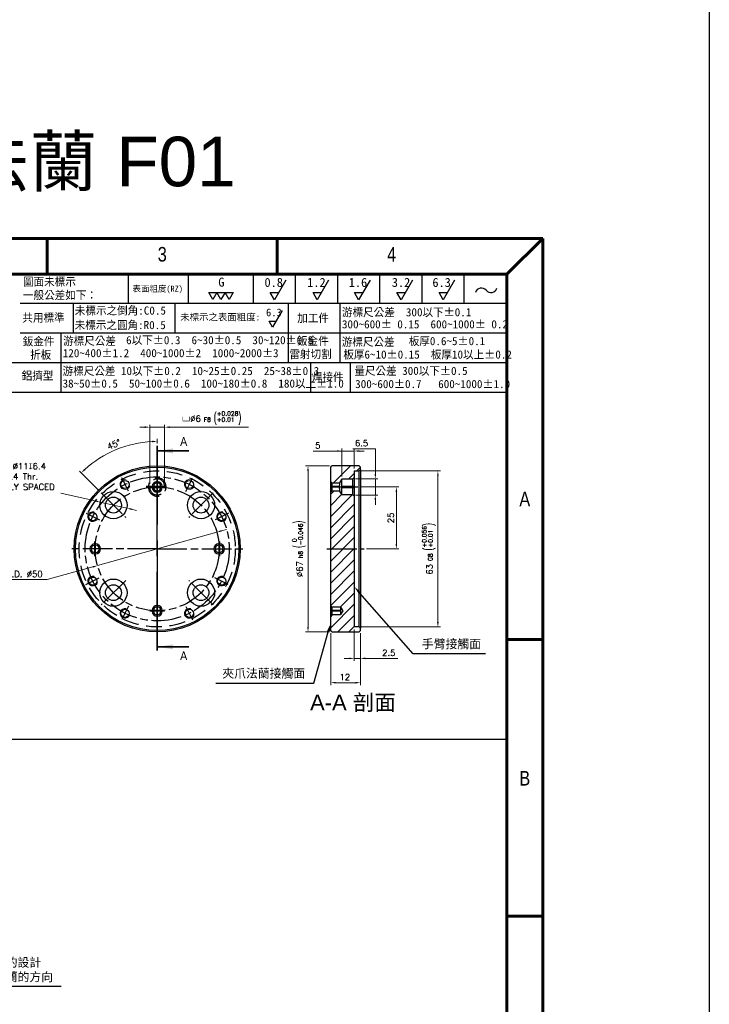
# Model space of a CAD drawing. Header units: millimetres. Extents: x 399 to 6076, y -1991 to 1602.
# Tile 155 of 256: x 4696 to 4975, y -282 to 115. Entities that reach past the tile are written whole.
import ezdxf
from ezdxf.enums import TextEntityAlignment as Align

# ---------------------------------------------------------------- set-up
doc = ezdxf.new("R2010")
doc.units = ezdxf.units.MM
for name, pattern in [('AM_ISO08W050', [18, 12, -1.5, 3, -1.5]), ('AM_ISO08W050x2', [9, 6, -0.75, 1.5, -0.75]), ('CENTER', [50.8, 31.75, -6.35, 6.35, -6.35]), ('HIDDEN', [9.525, 6.35, -3.175]), ('SLD-實線', [0])]:
    doc.linetypes.add(name, pattern=pattern)
doc.layers.add('AM_5', color=3, linetype='Continuous', lineweight=25)
doc.layers.add('AM_7', color=4, linetype='AM_ISO08W050', lineweight=25)
doc.layers.add('BORDER', color=7, linetype='Continuous')
doc.layers.add('圖框', color=7, linetype='SLD-實線')
doc.styles.add('SEACAD_arial_ttf', font='arial.ttf', dxfattribs={"height": 0.2})
doc.styles.add('SLDTEXTSTYLE0', font='GOTHIC.TTF', dxfattribs={"width": 0.913})
doc.styles.get("Standard").update_dxf_attribs({"font": 'arial.ttf'})
doc.styles.add('尺寸標註', font='romans.shx', dxfattribs={"bigfont": 'CHINESET.SHX'})
doc.styles.add('標題欄', font='txt')
doc.dimstyles.new('複本 CNS2-1$0', dxfattribs={"dimtxt": 2.5, "dimasz": 2, "dimexe": 1, "dimexo": 1, "dimgap": 1, "dimtad": 1, "dimtoh": 1, "dimdsep": 46, "dimtxsty": '尺寸標註', "dimcen": 0, "dimclrd": 2, "dimclre": 2, "dimclrt": 3, "dimadec": 0, "dimazin": 2, "dimtp": 0.1, "dimtm": 0.1, "dimtfac": 0.71, "dimtmove": 0, "dimatfit": 0, "dimfxl": 0, "dimlwd": 13, "dimlwe": 13, "dimarcsym": 0})
doc.dimstyles.new('複本 CNS2-1$2', dxfattribs={"dimtxt": 2.5, "dimasz": 2, "dimexe": 1, "dimexo": 1, "dimgap": 1, "dimtad": 1, "dimtoh": 1, "dimdsep": 46, "dimtxsty": '尺寸標註', "dimcen": 0, "dimclrd": 2, "dimclre": 2, "dimclrt": 3, "dimadec": 0, "dimazin": 2, "dimtp": 0.1, "dimtm": 0.1, "dimtfac": 0.71, "dimtmove": 0, "dimatfit": 0, "dimfxl": 0, "dimlwd": 13, "dimlwe": 13, "dimarcsym": 0})
doc.dimstyles.new('複本 CNS2-1$3', dxfattribs={"dimtxt": 2.5, "dimasz": 2, "dimexe": 1, "dimexo": 1, "dimgap": 1, "dimtad": 1, "dimtoh": 1, "dimdsep": 46, "dimtxsty": '尺寸標註', "dimcen": 0, "dimclrd": 2, "dimclre": 2, "dimclrt": 3, "dimadec": 0, "dimazin": 2, "dimtp": 0.1, "dimtm": 0.1, "dimtfac": 0.71, "dimtmove": 0, "dimatfit": 0, "dimfxl": 0, "dimlwd": 13, "dimlwe": 13, "dimarcsym": 0})

# ---------------------------------------------------------------- blocks, each defined once
blk = doc.blocks.new('A4橫')
at = {"layer": 'BORDER', "color": 123, "linetype": 'Continuous', "lineweight": 60, "ltscale": 25.4}
for p, q in [((4924.32, 1453.75), (4731.53, 1453.75)), ((4824.32, 1453.75), (4824.32, 1446.54)), ((4870.72, 1453.75), (4870.72, 1446.54)), ((4924.32, 1453.75), (4917.11, 1446.54)), ((4924.32, 1170.89), (4924.32, 1453.75)), ((4917.11, 1446.54), (4731.53, 1446.54)), ((4917.11, 1446.54), (4917.11, 1170.89)), ((4924.32, 1372.83), (4917.11, 1372.83)), ((4924.32, 1316.96), (4917.11, 1316.96))]:
    blk.add_line(p, q, dxfattribs=at)
at = {"layer": 'BORDER', "color": 60, "linetype": 'Continuous', "ltscale": 25.4}
for p, q in [((4840.67, 1446.54), (4840.67, 1440.65)), ((4852.8, 1446.54), (4852.8, 1440.65)), ((4865.9, 1446.54), (4865.9, 1440.65)), ((4865.9, 1446.54), (4865.9, 1440.65)), ((4874.4, 1446.54), (4874.4, 1440.65)), ((4882.9, 1446.54), (4882.9, 1440.65)), ((4891.4, 1446.54), (4891.4, 1440.65)), ((4899.9, 1446.54), (4899.9, 1440.65)), ((4908.4, 1446.54), (4908.4, 1440.65)), ((4917.11, 1440.65), (4818.86, 1440.65)), ((4829.59, 1440.65), (4829.59, 1434.67)), ((4850.09, 1440.65), (4850.09, 1434.67)), ((4872.93, 1440.65), (4872.93, 1434.67)), ((4883.39, 1440.65), (4883.39, 1434.67)), ((4917.11, 1434.67), (4818.86, 1434.67)), ((4827.11, 1434.69), (4827.11, 1422.7)), ((4872.93, 1434.67), (4872.93, 1428.69)), ((4883.39, 1434.67), (4883.39, 1428.69)), ((4917.11, 1428.69), (4731.53, 1428.69)), ((4877.44, 1428.69), (4877.44, 1422.7)), ((4885.49, 1428.69), (4885.49, 1422.7)), ((4917.11, 1422.7), (4731.53, 1422.7))]:
    blk.add_line(p, q, dxfattribs=at)
at = {"layer": 'BORDER', "color": 2, "linetype": 'Continuous', "ltscale": 25.4}
for p, q in [((4872.47, 1445.36), (4870.18, 1441.39)), ((4881.09, 1445.36), (4878.8, 1441.39)), ((4889.47, 1445.36), (4887.18, 1441.39)), ((4898.02, 1445.36), (4895.73, 1441.39)), ((4906.52, 1445.36), (4904.23, 1441.39)), ((4857.76, 1441.45), (4856.93, 1442.88)), ((4856.93, 1442.88), (4858.58, 1442.88)), ((4858.58, 1442.88), (4857.76, 1441.45)), ((4859.4, 1441.45), (4858.58, 1442.88)), ((4858.58, 1442.88), (4860.23, 1442.88)), ((4860.23, 1442.88), (4859.4, 1441.45)), ((4861.05, 1441.45), (4860.23, 1442.88)), ((4860.23, 1442.88), (4861.88, 1442.88)), ((4861.88, 1442.88), (4861.05, 1441.45)), ((4870.18, 1441.39), (4869.35, 1442.82)), ((4869.35, 1442.82), (4871, 1442.82)), ((4878.8, 1441.39), (4877.97, 1442.82)), ((4877.97, 1442.82), (4879.62, 1442.82)), ((4887.18, 1441.39), (4886.35, 1442.82)), ((4886.35, 1442.82), (4888, 1442.82)), ((4895.73, 1441.39), (4894.9, 1442.82)), ((4894.9, 1442.82), (4896.55, 1442.82)), ((4904.23, 1441.39), (4903.41, 1442.82)), ((4903.41, 1442.82), (4905.06, 1442.82)), ((4871.77, 1439.25), (4869.82, 1435.87)), ((4869.82, 1435.87), (4869.12, 1437.09)), ((4869.12, 1437.09), (4870.52, 1437.09))]:
    blk.add_line(p, q, dxfattribs=at)
for centre, start, end in [((4911.95, 1442.49), 39.8056, 162.5792), ((4913.89, 1444.1), 219.8056, 342.5792)]:
    blk.add_arc(centre, 1.26, start, end, dxfattribs=at)
at = {"layer": 'BORDER', "color": 60, "linetype": 'Continuous', "ltscale": 25.4, "style": 'SEACAD_arial_ttf', "width": 0.8}
for s, p in [('3', (4846.64, 1452.04)), ('4', (4892.93, 1452.04)), ('A', (4919.6, 1402.64)), ('B', (4919.6, 1346.29))]:
    blk.add_text(s, height=2.94, dxfattribs=at).set_placement(p, align=Align.TOP_LEFT)
at = {"layer": '圖框', "style": '標題欄'}
for s, height, p in [('圖面未標示', 1.641, (4819.45, 1445.85)), ('G', 1.82, (4858.86, 1445.86)), ('0.8', 1.824, (4868.18, 1445.8)), ('1.2', 1.824, (4876.8, 1445.8)), ('1.6', 1.824, (4885.18, 1445.8)), ('3.2', 1.824, (4893.87, 1445.8)), ('6.3', 1.824, (4902.06, 1445.8)), ('一般公差如下：', 1.641, (4819.45, 1443.14)), ('表面粗度(RZ)', 1.221, (4841.55, 1444.22)), ('共用標準', 1.641, (4819.33, 1438.58)), ('未標示之倒角:C0.5', 1.6413, (4829.91, 1440.03)), ('未標示之表面粗度:', 1.36, (4851.17, 1438.57)), ('6.3', 1.553, (4868.49, 1439.61)), ('加工件', 1.641, (4874.79, 1438.51)), ('游標尺公差  300以下%%P0.1', 1.6413, (4883.81, 1439.69)), ('未標示之圓角:R0.5', 1.6413, (4829.88, 1437.1)), ('300~600%%P 0.15  600~1000%%P 0.2', 1.6413, (4883.81, 1437.26)), ('鈑金件', 1.641, (4819.41, 1433.79)), ('游標尺公差', 1.641, (4827.54, 1433.9)), ('6以下%%P0.3  6~30%%P0.5  30~120%%P0.8', 1.6413, (4840.26, 1434.06)), ('鈑金件', 1.641, (4874.74, 1433.9)), ('游標尺公差', 1.641, (4883.77, 1433.71)), ('板厚0.6~5%%P0.1', 1.6413, (4897.28, 1433.87)), ('折板', 1.641, (4820.88, 1431.11)), ('120~400%%P1.2  400~1000%%P2  1000~2000%%P3', 1.6413, (4827.48, 1431.44)), ('雷射切割', 1.641, (4873.21, 1431.22)), ('板厚6~10%%P0.15  板厚10以上%%P0.2', 1.6413, (4884.08, 1431.15)), ('鋁擠型', 1.641, (4819.18, 1426.88)), ('游標尺公差 10以下%%P0.2  10~25%%P0.25  25~38%%P0.3', 1.6413, (4827.44, 1427.83)), ('焊接件', 1.641, (4877.74, 1426.61)), ('量尺公差 300以下%%P0.5  ', 1.6413, (4886.31, 1427.86)), ('38~50%%P0.5  50~100%%P0.6  100~180%%P0.8  180以上%%P1.0', 1.6413, (4827.44, 1425.3)), ('300~600%%P0.7   600~1000%%P1.0', 1.6413, (4886.48, 1425.2))]:
    blk.add_text(s, height=height, dxfattribs=at).set_placement(p, align=Align.TOP_LEFT)
blk = doc.blocks.new('*D440')
at = {"layer": 'AM_5', "color": 2, "lineweight": 13}
for p, q in [((4726.85, -78.81), (4712.98, -75.63)), ((4739.52, -81.72), (4728.8, -79.26)), ((4741.47, -82.17), (4743.42, -82.61))]:
    blk.add_line(p, q, dxfattribs=at)
at = {"layer": 'AM_5', "color": 2}
for points in [[(4726.93, -78.49), (4726.78, -79.14), (4728.8, -79.26)], [(4741.55, -81.84), (4741.4, -82.49), (4739.52, -81.72)]]:
    blk.add_solid(points, dxfattribs=at)
at = {"layer": 'Defpoints', "color": 0}
for p in [(4728.8, -79.26), (4739.52, -81.72)]:
    blk.add_point(p, dxfattribs=at)
at = {"layer": 'AM_5', "color": 3, "insert": (4696.08, -69.09), "char_height": 2.5, "attachment_point": 5, "style": '尺寸標註'}
blk.add_mtext('4-{\\Famgdt|c136;v}∅11{\\Famgdt|c136;x}6.4\\P∅6.4 Thr.\\PEQUALLY SPACED', dxfattribs=at)
blk = doc.blocks.new('*D441')
at = {"layer": 'AM_5', "color": 2, "lineweight": 13}
for p, q in [((4777.84, -90.89), (4779.77, -90.35)), ((4775.91, -91.43), (4727.76, -104.91)), ((4725.84, -105.44), (4707.44, -110.59)), ((4707.44, -110.59), (4686.67, -110.59))]:
    blk.add_line(p, q, dxfattribs=at)
at = {"layer": 'AM_5', "color": 2}
for points in [[(4777.75, -90.57), (4777.93, -91.21), (4775.91, -91.43)], [(4725.75, -105.12), (4725.93, -105.77), (4727.76, -104.91)]]:
    blk.add_solid(points, dxfattribs=at)
at = {"layer": 'Defpoints', "color": 0}
for p in [(4775.91, -91.43), (4727.76, -104.91)]:
    blk.add_point(p, dxfattribs=at)
at = {"layer": 'AM_5', "color": 3, "insert": (4696.56, -108.34), "char_height": 2.5, "attachment_point": 5, "style": '尺寸標註'}
blk.add_mtext('P.C.D. ∅50', dxfattribs=at)
blk = doc.blocks.new('*D442')
at = {"layer": 'AM_5', "color": 2, "lineweight": 13}
for p, q in [((4751.84, -55.63), (4751.84, -53.79)), ((4728.5, -74.83), (4720.46, -66.79))]:
    blk.add_line(p, q, dxfattribs=at)
blk.add_arc((4751.84, -98.17), 43.38, 92.6419, 132.3581, dxfattribs=at)
at = {"layer": 'AM_5', "color": 2}
for points in [[(4749.83, -54.5), (4749.85, -55.17), (4751.84, -54.79)], [(4722.84, -66.35), (4722.38, -65.87), (4721.16, -67.49)]]:
    blk.add_solid(points, dxfattribs=at)
at = {"layer": 'Defpoints', "color": 0}
for p in [(4740.61, -56.27), (4751.84, -56.63), (4729.21, -75.54), (4739.11, -85.44), (4751.84, -139.71)]:
    blk.add_point(p, dxfattribs=at)
at = {"layer": 'AM_5', "color": 3, "insert": (4734.38, -56.01), "char_height": 2.5, "attachment_point": 5, "rotation": 22.5, "style": '尺寸標註'}
blk.add_mtext('45°', dxfattribs=at)
blk = doc.blocks.new('*D443')
at = {"layer": 'AM_5', "color": 2, "lineweight": 13}
for p, q in [((4821.34, -64.67), (4811.69, -64.67)), ((4812.69, -66.67), (4812.69, -129.67)), ((4821.34, -131.67), (4811.69, -131.67))]:
    blk.add_line(p, q, dxfattribs=at)
at = {"layer": 'AM_5', "color": 2}
for points in [[(4812.36, -66.67), (4813.02, -66.67), (4812.69, -64.67)], [(4812.36, -129.67), (4813.02, -129.67), (4812.69, -131.67)]]:
    blk.add_solid(points, dxfattribs=at)
at = {"layer": 'Defpoints', "color": 0}
for p in [(4822.34, -64.67), (4812.69, -131.67), (4822.34, -131.67)]:
    blk.add_point(p, dxfattribs=at)
at = {"layer": 'AM_5', "color": 3, "insert": (4809.02, -98.17), "char_height": 2.5, "attachment_point": 5, "rotation": 90, "style": '尺寸標註'}
blk.add_mtext('%%C67{}{\\H0.7x;\\C3; h8 {\\H2x;\\W0.5;(}\\S 0^ -0.046;{\\H2x;\\W0.5;)}}', dxfattribs=at)
blk = doc.blocks.new('*D444')
at = {"layer": 'AM_5', "color": 2, "lineweight": 13}
for p, q in [((4833.84, -73.17), (4849.35, -73.17)), ((4848.35, -75.17), (4848.35, -96.17)), ((4836.34, -98.17), (4849.35, -98.17))]:
    blk.add_line(p, q, dxfattribs=at)
at = {"layer": 'AM_5', "color": 2}
for points in [[(4848.02, -75.17), (4848.68, -75.17), (4848.35, -73.17)], [(4848.02, -96.17), (4848.68, -96.17), (4848.35, -98.17)]]:
    blk.add_solid(points, dxfattribs=at)
at = {"layer": 'Defpoints', "color": 0}
for p in [(4832.84, -73.17), (4835.34, -98.17), (4848.35, -98.17)]:
    blk.add_point(p, dxfattribs=at)
at = {"layer": 'AM_5', "color": 3, "insert": (4846.1, -85.67), "char_height": 2.5, "attachment_point": 5, "rotation": 90, "style": '尺寸標註'}
blk.add_mtext('25', dxfattribs=at)
blk = doc.blocks.new('*D445')
at = {"layer": 'AM_5', "color": 2, "lineweight": 13}
for p, q in [((4830.75, -57.75), (4839.87, -57.75)), ((4839.87, -57.75), (4839.87, -65.92)), ((4839.87, -67.92), (4839.87, -65.92)), ((4831.84, -69.92), (4840.87, -69.92)), ((4839.87, -69.92), (4839.87, -76.42)), ((4831.84, -76.42), (4840.87, -76.42)), ((4839.87, -78.42), (4839.87, -80.42))]:
    blk.add_line(p, q, dxfattribs=at)
at = {"layer": 'AM_5', "color": 2}
for points in [[(4839.53, -67.92), (4840.2, -67.92), (4839.87, -69.92)], [(4839.53, -78.42), (4840.2, -78.42), (4839.87, -76.42)]]:
    blk.add_solid(points, dxfattribs=at)
at = {"layer": 'Defpoints', "color": 0}
for p in [(4830.84, -69.92), (4830.84, -76.42), (4839.87, -76.42)]:
    blk.add_point(p, dxfattribs=at)
at = {"layer": 'AM_5', "color": 3, "insert": (4834.31, -55.5), "char_height": 2.5, "attachment_point": 5, "style": '尺寸標註'}
blk.add_mtext('6.5', dxfattribs=at)
blk = doc.blocks.new('*D446')
at = {"layer": 'AM_5', "color": 2, "lineweight": 13}
for p, q in [((4834.34, -66.67), (4866.1, -66.67)), ((4865.1, -68.67), (4865.1, -127.67)), ((4834.34, -129.67), (4866.1, -129.67))]:
    blk.add_line(p, q, dxfattribs=at)
at = {"layer": 'AM_5', "color": 2}
for points in [[(4864.77, -68.67), (4865.43, -68.67), (4865.1, -66.67)], [(4864.77, -127.67), (4865.43, -127.67), (4865.1, -129.67)]]:
    blk.add_solid(points, dxfattribs=at)
at = {"layer": 'Defpoints', "color": 0}
for p in [(4833.34, -66.67), (4833.34, -129.67), (4865.1, -129.67)]:
    blk.add_point(p, dxfattribs=at)
at = {"layer": 'AM_5', "color": 3, "insert": (4861.43, -98.17), "char_height": 2.5, "attachment_point": 5, "rotation": 90, "style": '尺寸標註'}
blk.add_mtext('63{}{\\H0.7x;\\C3; G8 {\\H2x;\\W0.5;(}\\S+0.056^ +0.01;{\\H2x;\\W0.5;)}}', dxfattribs=at)
blk = doc.blocks.new('*D447')
at = {"layer": 'AM_5', "color": 2, "lineweight": 13}
for p, q in [((4814.81, -58.67), (4826.34, -58.67)), ((4824.34, -58.67), (4822.34, -58.67)), ((4826.34, -68.92), (4826.34, -57.67)), ((4826.34, -58.67), (4831.34, -58.67)), ((4826.34, -58.67), (4831.34, -58.67)), ((4831.34, -65.67), (4831.34, -57.67)), ((4833.34, -58.67), (4835.34, -58.67))]:
    blk.add_line(p, q, dxfattribs=at)
at = {"layer": 'AM_5', "color": 2}
for points in [[(4824.34, -58.33), (4824.34, -59), (4826.34, -58.67)], [(4833.34, -58.33), (4833.34, -59), (4831.34, -58.67)]]:
    blk.add_solid(points, dxfattribs=at)
at = {"layer": 'Defpoints', "color": 0}
for p in [(4831.34, -58.67), (4831.34, -66.67), (4826.34, -69.92)]:
    blk.add_point(p, dxfattribs=at)
at = {"layer": 'AM_5', "color": 3, "insert": (4816.64, -56.42), "char_height": 2.5, "attachment_point": 5, "style": '尺寸標註'}
blk.add_mtext('5', dxfattribs=at)
blk = doc.blocks.new('*D448')
at = {"layer": 'AM_5', "color": 2, "lineweight": 13}
for p, q in [((4831.34, -130.67), (4831.34, -143.37)), ((4833.84, -132.17), (4833.84, -143.37)), ((4829.34, -142.37), (4827.34, -142.37)), ((4831.34, -142.37), (4833.84, -142.37)), ((4835.84, -142.37), (4848.89, -142.37))]:
    blk.add_line(p, q, dxfattribs=at)
at = {"layer": 'AM_5', "color": 2}
for points in [[(4829.34, -142.04), (4829.34, -142.7), (4831.34, -142.37)], [(4835.84, -142.04), (4835.84, -142.7), (4833.84, -142.37)]]:
    blk.add_solid(points, dxfattribs=at)
at = {"layer": 'Defpoints', "color": 0}
for p in [(4831.34, -129.67), (4833.84, -131.17), (4833.84, -142.37)]:
    blk.add_point(p, dxfattribs=at)
at = {"layer": 'AM_5', "color": 3, "insert": (4845.27, -140.12), "char_height": 2.5, "attachment_point": 5, "style": '尺寸標註'}
blk.add_mtext('2.5', dxfattribs=at)
blk = doc.blocks.new('*D449')
at = {"layer": 'AM_5', "color": 2, "lineweight": 13}
for p, q in [((4821.84, -132.17), (4821.84, -153.18)), ((4833.84, -132.17), (4833.84, -153.18)), ((4823.84, -152.18), (4831.84, -152.18))]:
    blk.add_line(p, q, dxfattribs=at)
at = {"layer": 'AM_5', "color": 2}
for points in [[(4823.84, -151.84), (4823.84, -152.51), (4821.84, -152.18)], [(4831.84, -151.84), (4831.84, -152.51), (4833.84, -152.18)]]:
    blk.add_solid(points, dxfattribs=at)
at = {"layer": 'Defpoints', "color": 0}
for p in [(4821.84, -131.17), (4833.84, -131.17), (4833.84, -152.18)]:
    blk.add_point(p, dxfattribs=at)
at = {"layer": 'AM_5', "color": 3, "insert": (4827.52, -149.93), "char_height": 2.5, "attachment_point": 5, "style": '尺寸標註'}
blk.add_mtext('12', dxfattribs=at)
blk = doc.blocks.new('*D450')
at = {"layer": 'AM_5', "color": 2, "lineweight": 13}
for p, q in [((4746.84, -49.03), (4744.84, -49.03)), ((4748.84, -71.92), (4748.84, -48.03)), ((4748.84, -49.03), (4754.84, -49.03)), ((4754.84, -71.92), (4754.84, -48.03)), ((4756.84, -49.03), (4788.72, -49.03))]:
    blk.add_line(p, q, dxfattribs=at)
at = {"layer": 'AM_5', "color": 2}
for points in [[(4746.84, -48.7), (4746.84, -49.36), (4748.84, -49.03)], [(4756.84, -48.7), (4756.84, -49.36), (4754.84, -49.03)]]:
    blk.add_solid(points, dxfattribs=at)
at = {"layer": 'Defpoints', "color": 0}
for p in [(4754.84, -49.03), (4748.84, -72.92), (4754.84, -72.92)]:
    blk.add_point(p, dxfattribs=at)
at = {"layer": 'AM_5', "color": 3, "insert": (4773.78, -45.36), "char_height": 2.5, "attachment_point": 5, "style": '尺寸標註'}
blk.add_mtext('{\\Famgdt|c136;v}%%C6{}{\\H0.7x;\\C3; F8 {\\H2x;\\W0.5;(}\\S+0.028^ +0.01;{\\H2x;\\W0.5;)}}', dxfattribs=at)
blk = doc.blocks.new('*S331')
at = {"layer": 'AM_5', "color": 7}
for p, q in [((10400.81, -301.9), (10379.33, -277.42)), ((10429.97, -301.9), (10400.81, -301.9))]:
    blk.add_line(p, q, dxfattribs=at)
at = {"layer": 'AM_5', "color": 7, "linetype": 'Continuous'}
blk.add_trace([(10379.77, -277.04), (10378.89, -277.81), (10377.02, -274.79)], dxfattribs=at)
at = {"layer": 'AM_5', "color": 2, "insert": (10404.31, -300.15), "char_height": 3.5, "attachment_point": 7}
blk.add_mtext('{\\fPMingLiU|b0|i0|c136|p18;手臂接觸面}', dxfattribs=at)
blk = doc.blocks.new('*S332')
at = {"layer": 'AM_5', "color": 7}
for p, q in [((10360.71, -313.73), (10366.57, -293.01)), ((10321.17, -313.73), (10360.71, -313.73))]:
    blk.add_line(p, q, dxfattribs=at)
at = {"layer": 'AM_5', "color": 7, "linetype": 'Continuous'}
blk.add_trace([(10367.13, -293.17), (10366.01, -292.85), (10367.52, -289.64)], dxfattribs=at)
at = {"layer": 'AM_5', "color": 2, "insert": (10357.21, -311.98), "char_height": 3.5, "attachment_point": 9}
blk.add_mtext('{\\fPMingLiU|b0|i0|c136|p18;夾爪法蘭接觸面}', dxfattribs=at)
blk = doc.blocks.new('*S339')
at = {"layer": 'AM_5', "color": 7}
for p, q in [((10195.27, -416.75), (10180.42, -399.12)), ((10245, -416.75), (10195.27, -416.75))]:
    blk.add_line(p, q, dxfattribs=at)
at = {"layer": 'AM_5', "color": 7, "linetype": 'Continuous'}
blk.add_trace([(10180.87, -398.75), (10179.98, -399.5), (10178.17, -396.45)], dxfattribs=at)
at = {"layer": 'AM_5', "color": 2, "insert": (10198.77, -415), "char_height": 3.5, "attachment_point": 7}
blk.add_mtext('{\\fPMingLiU|b0|i0|c136|p18;可對應手臂的設計\\P調整轉接法蘭的方向}', dxfattribs=at)

msp = doc.modelspace()

# ---------------------------------------------------------------- hatches: boundary and pattern name
at = {"linetype": 'Continuous', "lineweight": 18}
h = msp.add_hatch(dxfattribs=at)
h.set_pattern_fill('ANSI34', color=3, style=0)
h.set_pattern_definition([(45, (4656.297, -184.368), (-13.4704, 13.4704), []), (45, (4660.787, -184.368), (-13.4704, 13.4704), []), (45, (4665.277, -184.368), (-13.4704, 13.4704), []), (45, (4669.767, -184.368), (-13.4704, 13.4704), [])])
h.paths.add_polyline_path([(4831.338, -69.417), (4831.338, -66.667), (4833.338, -66.667), (4833.838, -66.167), (4833.838, -65.167), (4833.338, -64.667), (4822.338, -64.667), (4821.838, -65.167), (4821.838, -71.017), (4822.338, -71.517), (4825.527, -71.517), (4826.338, -70.167), (4826.338, -69.917), (4830.838, -69.917)], flags=0)
h = msp.add_hatch(dxfattribs=at)
h.set_pattern_fill('ANSI31', color=3, style=0)
h.set_pattern_definition([(45, (1802.98, -1685.1047), (-2.245064, 2.245064), [])])
h.paths.add_polyline_path([(4821.838, -131.167), (4822.338, -131.667), (4833.338, -131.667), (4833.838, -131.167), (4833.838, -130.167), (4833.338, -129.667), (4831.338, -129.667), (4831.338, -76.917), (4830.838, -76.417), (4826.338, -76.417), (4826.338, -76.167), (4825.527, -74.817), (4822.338, -74.817), (4821.838, -75.317), (4821.838, -121.017), (4822.338, -121.517), (4825.838, -121.517), (4825.838, -121.667), (4826.74, -123.167), (4825.838, -124.667), (4825.838, -124.817), (4822.338, -124.817), (4821.838, -125.317)], flags=0)

# ---------------------------------------------------------------- linework, layer by layer
at = {"color": 7, "linetype": 'CENTER', "lineweight": 35}
msp.add_line((4751.838, -56.627), (4751.838, -139.707), dxfattribs=at)
at = {"color": 7, "linetype": 'Continuous', "lineweight": 35}
for p, q in [((4764.538, -58.627), (4751.838, -58.627)), ((4764.538, -137.707), (4751.838, -137.707))]:
    msp.add_line(p, q, dxfattribs=at)
at = {"color": 7, "linetype": 'Continuous', "lineweight": 25}
for p, q in [((4821.838, -65.167), (4822.338, -64.667)), ((4821.838, -71.017), (4821.838, -65.167)), ((4833.338, -64.667), (4822.338, -64.667)), ((4831.338, -66.667), (4833.338, -66.667)), ((4831.338, -66.667), (4831.338, -69.417)), ((4833.338, -64.667), (4833.838, -65.167)), ((4833.838, -66.167), (4833.338, -66.667)), ((4833.338, -129.667), (4833.338, -66.667)), ((4833.838, -66.167), (4833.838, -65.167)), ((4833.838, -66.167), (4833.838, -130.167)), ((4822.338, -71.517), (4821.838, -71.017)), ((4821.838, -73.017), (4821.838, -71.017)), ((4822.338, -71.517), (4822.338, -73.017)), ((4822.338, -71.517), (4825.527, -71.517)), ((4825.527, -71.517), (4826.338, -70.167)), ((4826.338, -69.917), (4830.838, -69.917)), ((4826.338, -69.917), (4826.338, -70.167)), ((4826.338, -73.167), (4826.338, -70.167)), ((4831.338, -69.417), (4830.838, -69.917)), ((4830.838, -72.917), (4830.838, -69.917)), ((4831.338, -69.417), (4831.338, -72.917)), ((4749.838, -73.317), (4749.838, -73.017)), ((4749.838, -73.017), (4750.338, -73.017)), ((4749.838, -73.317), (4750.338, -73.317)), ((4750.338, -73.017), (4750.338, -73.317)), ((4753.338, -73.317), (4753.338, -73.017)), ((4753.338, -73.017), (4753.838, -73.017)), ((4753.338, -73.317), (4753.838, -73.317)), ((4753.838, -73.017), (4753.838, -73.317)), ((4821.838, -73.017), (4822.338, -73.017)), ((4821.838, -73.317), (4821.838, -73.017)), ((4821.838, -73.317), (4822.338, -73.317)), ((4821.838, -75.317), (4821.838, -73.317)), ((4821.838, -75.317), (4822.338, -74.817)), ((4821.838, -121.017), (4821.838, -75.317)), ((4825.442, -73.017), (4822.338, -73.017)), ((4822.338, -73.017), (4822.338, -73.317)), ((4822.338, -73.317), (4822.338, -74.817)), ((4825.442, -73.317), (4822.338, -73.317)), ((4825.527, -74.817), (4822.338, -74.817)), ((4825.442, -73.017), (4825.442, -73.317)), ((4826.338, -76.167), (4825.527, -74.817)), ((4826.338, -72.917), (4830.838, -72.917)), ((4826.338, -76.167), (4826.338, -73.167)), ((4826.338, -73.417), (4830.838, -73.417)), ((4830.838, -72.917), (4831.338, -72.917)), ((4830.838, -73.417), (4830.838, -72.917)), ((4830.838, -73.417), (4831.338, -73.417)), ((4830.838, -76.417), (4830.838, -73.417)), ((4831.338, -72.917), (4831.338, -73.417)), ((4831.338, -73.417), (4831.338, -76.917)), ((4826.338, -76.167), (4826.338, -76.417)), ((4830.838, -76.417), (4826.338, -76.417)), ((4830.838, -76.417), (4831.338, -76.917)), ((4831.338, -76.917), (4831.338, -129.667)), ((4726.688, -96.167), (4726.988, -96.167)), ((4726.688, -96.667), (4726.688, -96.167)), ((4726.988, -96.667), (4726.688, -96.667)), ((4726.988, -96.667), (4726.988, -96.167)), ((4776.688, -96.167), (4776.688, -96.667)), ((4776.688, -96.167), (4776.988, -96.167)), ((4776.988, -96.667), (4776.688, -96.667)), ((4776.988, -96.167), (4776.988, -96.667)), ((4726.688, -100.167), (4726.688, -99.667)), ((4726.688, -99.667), (4726.988, -99.667)), ((4726.988, -100.167), (4726.688, -100.167)), ((4726.988, -100.167), (4726.988, -99.667)), ((4776.688, -99.667), (4776.688, -100.167)), ((4776.688, -99.667), (4776.988, -99.667)), ((4776.988, -100.167), (4776.688, -100.167)), ((4776.988, -99.667), (4776.988, -100.167)), ((4749.838, -123.317), (4749.838, -123.017)), ((4749.838, -123.017), (4750.338, -123.017)), ((4750.338, -123.017), (4750.338, -123.317)), ((4753.338, -123.317), (4753.338, -123.017)), ((4753.338, -123.017), (4753.838, -123.017)), ((4753.838, -123.017), (4753.838, -123.317)), ((4822.338, -121.517), (4821.838, -121.017)), ((4821.838, -123.017), (4821.838, -121.017)), ((4821.838, -123.017), (4822.338, -123.017)), ((4821.838, -123.317), (4821.838, -123.017)), ((4822.338, -121.517), (4825.838, -121.517)), ((4822.338, -121.517), (4822.338, -123.017)), ((4825.838, -123.017), (4822.338, -123.017)), ((4822.338, -123.017), (4822.338, -123.317)), ((4825.838, -121.667), (4825.838, -121.517)), ((4825.838, -121.667), (4826.74, -123.167)), ((4825.838, -121.667), (4825.838, -123.167)), ((4826.74, -123.167), (4825.838, -124.667)), ((4825.838, -123.167), (4825.838, -124.667)), ((4749.838, -123.317), (4750.338, -123.317)), ((4753.338, -123.317), (4753.838, -123.317)), ((4821.838, -123.317), (4822.338, -123.317)), ((4821.838, -125.317), (4821.838, -123.317)), ((4821.838, -125.317), (4822.338, -124.817)), ((4821.838, -131.167), (4821.838, -125.317)), ((4822.338, -123.317), (4822.338, -124.817)), ((4825.838, -123.317), (4822.338, -123.317)), ((4825.838, -124.817), (4822.338, -124.817)), ((4825.838, -124.817), (4825.838, -124.667)), ((4833.338, -129.667), (4831.338, -129.667)), ((4833.338, -129.667), (4833.838, -130.167)), ((4833.838, -131.167), (4833.838, -130.167)), ((4822.338, -131.667), (4821.838, -131.167)), ((4822.338, -131.667), (4833.338, -131.667)), ((4833.838, -131.167), (4833.338, -131.667))]:
    msp.add_line(p, q, dxfattribs=at)
at = {"color": 7, "linetype": 'HIDDEN'}
for p, q in [((4748.338, -73.417), (4748.338, -72.917)), ((4748.338, -72.917), (4748.838, -72.917)), ((4748.338, -73.417), (4748.838, -73.417)), ((4748.838, -72.917), (4748.838, -73.417)), ((4754.838, -73.417), (4754.838, -72.917)), ((4754.838, -72.917), (4755.338, -72.917)), ((4754.838, -73.417), (4755.338, -73.417)), ((4755.338, -72.917), (4755.338, -73.417))]:
    msp.add_line(p, q, dxfattribs=at)
at = {"color": 7}
msp.add_line((4672.474, -174.982), (4892.997, -174.982), dxfattribs=at)
at = {"color": 4}
msp.add_lwpolyline([(4454.625, 785.255), (4974.625, 785.255), (4974.625, -1990.745), (4454.625, -1990.745)], close=True, dxfattribs=at)
at = {"color": 7, "linetype": 'Continuous', "lineweight": 25}
for centre, radius in [((4751.838, -98.167), 33.5), ((4751.838, -98.167), 33), ((4738.838, -72.167), 1.65), ((4764.838, -72.167), 1.65), ((4734.161, -80.49), 5.5), ((4769.516, -80.49), 5.5), ((4734.161, -80.49), 3.2), ((4769.516, -80.49), 3.2), ((4725.838, -85.167), 1.65), ((4777.838, -85.167), 1.65), ((4725.838, -111.167), 1.65), ((4734.161, -115.845), 5.5), ((4769.516, -115.845), 5.5), ((4777.838, -111.167), 1.65), ((4734.161, -115.845), 3.2), ((4769.516, -115.845), 3.2), ((4738.838, -124.167), 1.65), ((4764.838, -124.167), 1.65)]:
    msp.add_circle(centre, radius, dxfattribs=at)
at = {"color": 7, "linetype": 'HIDDEN'}
msp.add_circle((4751.838, -98.167), 31.5, dxfattribs=at)
at = {"color": 3, "linetype": 'Continuous', "lineweight": 18}
for centre in [(4738.838, -72.167), (4764.838, -72.167), (4725.838, -85.167), (4777.838, -85.167), (4725.838, -111.167), (4777.838, -111.167), (4738.838, -124.167), (4764.838, -124.167)]:
    msp.add_arc(centre, 2, 75, 345, dxfattribs=at)
at = {"color": 7, "linetype": 'HIDDEN'}
for centre, radius, start, end in [((4751.838, -72.917), 3.5, 0, 180), ((4751.838, -72.917), 3, 0, 180), ((4751.838, -73.417), 3.5, 180, 0), ((4751.838, -73.417), 3, 180, 0)]:
    msp.add_arc(centre, radius, start, end, dxfattribs=at)
at = {"color": 7, "linetype": 'Continuous', "lineweight": 25}
for centre, radius, start, end in [((4751.838, -73.017), 2, 0, 180), ((4751.838, -73.017), 1.5, 0, 180), ((4530.778, -55.443), 295.187, 356.58676, 356.87839), ((4751.838, -73.317), 2, 180, 0), ((4751.838, -73.317), 1.5, 180, 0), ((4527.66, -91.07), 298.31, 3.12314, 3.41171), ((4726.688, -98.167), 2, 90, 270), ((4726.688, -98.167), 1.5, 90, 270), ((4726.988, -98.167), 2, 270, 90), ((4726.988, -98.167), 1.5, 270, 90), ((4776.688, -98.167), 2, 90, 270), ((4776.688, -98.167), 1.5, 90, 270), ((4776.988, -98.167), 2, 270, 90), ((4776.988, -98.167), 1.5, 270, 90), ((4751.838, -123.017), 2, 0, 180), ((4751.838, -123.017), 1.5, 0, 180), ((4751.838, -123.317), 2, 180, 0), ((4751.838, -123.317), 1.5, 180, 0)]:
    msp.add_arc(centre, radius, start, end, dxfattribs=at)
at = {"color": 7, "linetype": 'Continuous', "lineweight": 35}
for points in [[(4751.838, -58.627), (4758.188, -59.643), (4758.188, -57.611)], [(4751.838, -137.707), (4758.188, -138.723), (4758.188, -136.691)]]:
    msp.add_solid(points, dxfattribs=at)
at = {"layer": 'AM_7'}
for p, q in [((4751.838, -98.167), (4751.838, -63.167)), ((4729.211, -75.54), (4739.11, -85.439)), ((4774.466, -75.54), (4764.566, -85.439)), ((4751.838, -98.167), (4716.838, -98.167)), ((4751.838, -98.167), (4786.838, -98.167)), ((4751.838, -98.167), (4751.838, -133.167)), ((4820.338, -98.167), (4835.338, -98.167)), ((4739.11, -110.895), (4729.211, -120.795)), ((4774.466, -120.795), (4764.566, -110.895))]:
    msp.add_line(p, q, dxfattribs=at)
at = {"layer": 'AM_7', "linetype": 'AM_ISO08W050x2'}
for p, q in [((4737.43, -69.35), (4740.247, -74.985)), ((4763.43, -74.985), (4766.247, -69.35)), ((4747.338, -72.917), (4756.338, -72.917)), ((4747.338, -73.417), (4756.338, -73.417)), ((4748.838, -73.017), (4754.838, -73.017)), ((4748.838, -73.317), (4754.838, -73.317)), ((4824.838, -73.167), (4832.838, -73.167)), ((4728.656, -86.576), (4723.021, -83.759)), ((4780.656, -83.759), (4775.021, -86.576)), ((4726.688, -101.167), (4726.688, -95.167)), ((4726.988, -101.167), (4726.988, -95.167)), ((4776.688, -95.167), (4776.688, -101.167)), ((4776.988, -95.167), (4776.988, -101.167)), ((4723.021, -112.576), (4728.656, -109.759)), ((4775.021, -109.759), (4780.656, -112.576)), ((4740.247, -121.35), (4737.43, -126.985)), ((4754.838, -123.017), (4748.838, -123.017)), ((4766.247, -126.985), (4763.43, -121.35)), ((4754.838, -123.317), (4748.838, -123.317))]:
    msp.add_line(p, q, dxfattribs=at)
at = {"layer": 'AM_7'}
for radius in [29.069, 25]:
    msp.add_circle((4751.838, -98.167), radius, dxfattribs=at)

# ---------------------------------------------------------------- block references
at = {"xscale": 2, "yscale": 2, "zscale": 2}
msp.add_blockref('A4橫', (-4941.232, -2880.386), dxfattribs=at)
at = {"layer": 'AM_5', "color": 7}
for name, p in [('*S331', (-5545.682, 161.398)), ('*S332', (-5545.682, 161.398)), ('*S339', (-5531.939, 141.885))]:
    msp.add_blockref(name, p, dxfattribs=at)

# ---------------------------------------------------------------- texts
at = {"color": 7, "attachment_point": 5}
for s, width, heights, insert, char_height in [('{\\fPMingLiU|b0|i0|c136|p18;附法蘭} F01', 143.29647, [0], (4714.625, 57.112), 20), ('A-A {\\fPMingLiU|b0|i0|c136|p18;剖面}', 41.3104, [12.778], (4830.81, -160.516), 6.35)]:
    msp.add_mtext_dynamic_manual_height_columns(s, width=width, gutter_width=12.5, heights=heights, dxfattribs=dict(at, insert=insert, char_height=char_height))
at = {"color": 7, "linetype": 'Continuous', "char_height": 3.5, "attachment_point": 1, "style": 'SLDTEXTSTYLE0'}
for insert in [(4761.09, -53.074), (4761.09, -139.557)]:
    msp.add_mtext('A', dxfattribs=dict(at, insert=insert))

# ---------------------------------------------------------------- dimensions: what is measured, and where the dimension line sits
at = {"layer": 'AM_5'}
dim = msp.add_linear_dim(base=(4754.838, -49.031), p1=(4748.838, -72.917), p2=(4754.838, -72.917), text='{\\Famgdt|c136;v}<>{}{\\H0.7x;\\C3; F8 {\\H2x;\\W0.5;(}\\S+0.028^ +0.01;{\\H2x;\\W0.5;)}}', dimstyle='複本 CNS2-1$0', override={"dimpost": '%%C<>', "dimtdec": 3}, dxfattribs=at)
dim.commit()
dim.dimension.update_dxf_attribs({"geometry": '*D450', "text_midpoint": (4773.779, -45.364)})
dim = msp.add_angular_dim_2l(base=(4740.611, -56.266), line1=((4729.211, -75.54), (4739.11, -85.439)), line2=((4751.838, -56.627), (4751.838, -139.707)), dimstyle='複本 CNS2-1$2', override={"dimscale": 1, "dimpost": ''}, dxfattribs=at)
dim.commit()
dim.dimension.update_dxf_attribs({"geometry": '*D442', "text_midpoint": (4734.377, -56.012)})
for base, p1, p2, override, picture, middle in [((4831.338, -58.667), (4826.338, -69.917), (4831.338, -66.667), {"dimlfac": 1, "dimtmove": 1}, '*D447', (4816.645, -57.946)), ((4833.838, -142.37), (4831.338, -129.667), (4833.838, -131.167), {"dimscale": 1, "dimlfac": 1}, '*D448', (4845.267, -142.37)), ((4833.838, -152.176), (4821.838, -131.167), (4833.838, -131.167), {"dimscale": 1, "dimlfac": 1}, '*D449', (4827.515, -152.176))]:
    dim = msp.add_linear_dim(base=base, p1=p1, p2=p2, dimstyle='複本 CNS2-1$0', override=override, dxfattribs=at)
    dim.commit()
    dim.dimension.update_dxf_attribs({"geometry": picture, "text_midpoint": middle, "dimtype": 160})
dim = msp.add_linear_dim(base=(4839.868, -76.417), p1=(4830.838, -69.917), p2=(4830.838, -76.417), angle=90, dimstyle='複本 CNS2-1$0', override={"dimlfac": 1, "dimtmove": 1}, dxfattribs=at)
dim.commit()
dim.dimension.update_dxf_attribs({"geometry": '*D445', "text_midpoint": (4839.283, -57.754), "dimtype": 160})
for p1, p2, text, picture, middle in [((4739.521, -81.72), (4728.8, -79.26), '4-{\\Famgdt|c136;v}<>{\\Famgdt|c136;x}6.4^J%%C6.4 Thr.^JEQUALLY SPACED', '*D440', (4696.084, -75.629)), ((4775.913, -91.43), (4727.763, -104.905), 'P.C.D. <>', '*D441', (4696.556, -110.594))]:
    dim = msp.add_diameter_dim_2p(p1=p1, p2=p2, text=text, dimstyle='複本 CNS2-1$3', override={"dimscale": 1, "dimlfac": 1}, dxfattribs=at)
    dim.commit()
    dim.dimension.update_dxf_attribs({"geometry": picture, "text_midpoint": middle, "dimtype": 163})
for base, p1, p2, text, override, picture, middle in [((4812.688, -131.667), (4822.338, -64.667), (4822.338, -131.667), '%%C<>{}{\\H0.7x;\\C3; h8 {\\H2x;\\W0.5;(}\\S 0^ -0.046;{\\H2x;\\W0.5;)}}', {"dimscale": 1, "dimlfac": 1, "dimtp": 0.1, "dimtm": 0.1, "dimtdec": 3, "dimtzin": 8}, '*D443', (4809.022, -98.167)), ((4865.099, -129.667), (4833.338, -66.667), (4833.338, -129.667), '<>{}{\\H0.7x;\\C3; G8 {\\H2x;\\W0.5;(}\\S+0.056^ +0.01;{\\H2x;\\W0.5;)}}', {"dimscale": 1, "dimlfac": 1, "dimpost": '', "dimtp": 0.1, "dimtm": 0.1, "dimtdec": 3, "dimtzin": 8}, '*D446', (4861.432, -98.167))]:
    dim = msp.add_linear_dim(base=base, p1=p1, p2=p2, angle=90, text=text, dimstyle='複本 CNS2-1$0', override=override, dxfattribs=at)
    dim.commit()
    dim.dimension.update_dxf_attribs({"geometry": picture, "text_midpoint": middle})
dim = msp.add_linear_dim(base=(4848.349, -98.167), p1=(4832.838, -73.167), p2=(4835.338, -98.167), angle=90, dimstyle='複本 CNS2-1$0', override={"dimscale": 1, "dimlfac": 1}, dxfattribs=at)
dim.commit()
dim.dimension.update_dxf_attribs({"geometry": '*D444', "text_midpoint": (4846.099, -85.667)})

doc.saveas('drawing.dxf')
